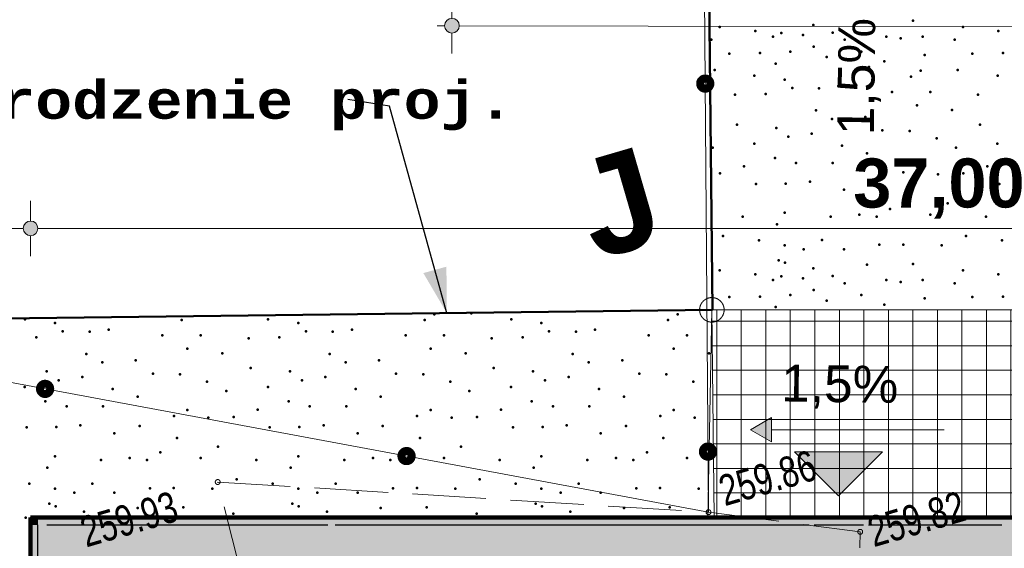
# Model space of a CAD drawing. Header units: millimetres. Extents: x -105537 to 2299296, y -162842 to 175608.
# Tile 15 of 42: x -722 to 19366, y 14373 to 25146. Entities that reach past the tile are written whole.
import ezdxf
from ezdxf.xclip import XClip

# ---------------------------------------------------------------- set-up
doc = ezdxf.new("R2010")
doc.units = ezdxf.units.MM
doc.header["$MEASUREMENT"] = 0
doc.header["$XCLIPFRAME"] = 0
for name, pattern in [('1054', [2000, 1500, -500]), ('Przerywana', [2400, 1200, -1200]), ('Wipeout_Contour', [1000, 0, -1000])]:
    doc.linetypes.add(name, pattern=pattern)
for name, color, linetype in [('01-PZT-WYPEŁNIENIA', 7, 'Continuous'), ('A__!REF_RYSUNKI', 7, 'Continuous'), ('Nowe_01-PZT-WYPEŁNIENIA', 7, 'Continuous'), ('Nowe_02-PZT-OBIEKTY', 7, 'Continuous'), ('Nowe_199-Z Wymiary i opisy', 7, 'Continuous'), ('Nowe_A__SCIANY', 7, 'Continuous'), ('Nowe_A_WYM_SYTUACJA', 7, 'Continuous')]:
    doc.layers.add(name, color=color, linetype=linetype)
for name, color, linetype, lineweight, true_color in [('01-PZT-WYPEŁNIENIA_Nr_pióra__253', 7, 'Continuous', 13, 0xccf4b0), ('01-PZT-WYPEŁNIENIA_Nr_pióra__95', 7, 'Continuous', 50, 0xe1e100), ('Nowe_01-PZT-WYPEŁNIENIA_Nr_pióra__242', 7, 'Continuous', 13, 0xa7a7a7), ('Nowe_01-PZT-WYPEŁNIENIA_Nr_pióra__249', 7, 'Continuous', 13, 0x595959), ('Nowe_01-PZT-WYPEŁNIENIA_Nr_pióra__253', 7, 'Continuous', 13, 0xccf4b0), ('Nowe_01-PZT-WYPEŁNIENIA_Nr_pióra__95', 7, 'Continuous', 50, 0xe1e100), ('Nowe_02-PZT-OBIEKTY_Nr_pióra__55', 7, 'Continuous', 35, 0x0069d2), ('Nowe_03-PZT-LINIE RÓŻNE_Nr_pióra__244', 7, 'Continuous', 13, 0x4e4e4e), ('Nowe_199-Z Wymiary i opisy_Nr_pióra__58', 7, 'Continuous', 20, 0xdf0000), ('Nowe_A__SCIANY_Nr_pióra__174', 7, 'Continuous', 5, 0x6a6a6a), ('Nowe_A_TER_GRANICA_Nr_pióra__221', 7, 'Continuous', 50, 0xbcc01d)]:
    doc.layers.add(name, color=color, linetype=linetype, lineweight=lineweight, true_color=true_color)
for name, color, linetype, lineweight in [('0_Nr_pióra__75', 14, 'Continuous', 35), ('199-Z Wymiary i opisy_Nr_pióra__46', 7, 'Continuous', 15), ('199-Z Wymiary i opisy_Nr_pióra__85', 7, 'Continuous', 13), ('Nowe_01-PZT-WYPEŁNIENIA_Nr_pióra__18', 9, 'Continuous', 13), ('Nowe_01-PZT-WYPEŁNIENIA_Nr_pióra__208', 7, 'Continuous', 100), ('Nowe_02-PZT-OBIEKTY_Nr_pióra__1', 7, 'Continuous', 13), ('Nowe_199-Z Wymiary i opisy_Nr_pióra__1', 7, 'Continuous', 13), ('Nowe_199-Z Wymiary i opisy_Nr_pióra__203', 7, 'Continuous', 50), ('Nowe_A__SCIANY_Nr_pióra__27', 7, 'Continuous', 25), ('Nowe_A_WYM_SYTUACJA_Nr_pióra__1', 7, 'Continuous', 13), ('Nowe_A_WYM_SYTUACJA_Nr_pióra__45', 7, 'Continuous', 15), ('Nowe_A_WYM_SYTUACJA_Nr_pióra__85', 7, 'Continuous', 13), ('Wadowice Wałowa mdcp500_2_EGB_DzialkaEwidencyjna_Nr_pióra__3', 3, 'Continuous', 18), ('Wadowice Wałowa mdcp500_2_EGB_PunktGraniczny_Nr_pióra__3', 3, 'Continuous', 18), ('Wadowice Wałowa mdcp500_2_OT_Komunikacja_Nr_pióra__7', 7, 'Continuous', 18), ('Wadowice Wałowa mdcp500_2_OT_Ogrodzenia_Nr_pióra__7', 7, 'Continuous', 18), ('Wadowice Wałowa mdcp500_2_OT_Rzedna_Nr_pióra__7', 7, 'Continuous', 18), ('Wadowice Wałowa mdcp500_3_0_Nr_pióra__1', 7, 'Continuous', 13)]:
    doc.layers.add(name, color=color, linetype=linetype, lineweight=lineweight)
doc.styles.add('STYL_AUTOMATYCZNY_4', font='arial.ttf')
doc.styles.add('STYL_AUTOMATYCZNY_5', font='arial.ttf')
doc.styles.add('STYL_AUTOMATYCZNY_6', font='txt')
doc.styles.add('STYL_AUTOMATYCZNY_7', font='arial.ttf', dxfattribs={"width": 0.75})
doc.linetypes.add('Ogrodzenie projektowane I WSC', pattern='A,0,[3,PAB.6.2 PROJEKT ZAGOSPODAROWANIA TERENU1.Shx,S=15.873016,R=0,X=0,Y=0],-2000,0', length=2000)
doc.dimstyles.new('STYL_AUTOMATYCZNY__1', dxfattribs={"dimtxt": 1000, "dimasz": 570, "dimexe": 0.18, "dimexo": 0.0625, "dimgap": 0, "dimtad": 1, "dimlfac": 0.001, "dimzin": 0, "dimdsep": 46, "dimtxsty": 'STYL_AUTOMATYCZNY_5', "dimblk": 'ARROWHEAD_11', "dimblk1": 'ARROWHEAD_11', "dimblk2": 'ARROWHEAD_11', "dimcen": 0.09, "dimse1": 1, "dimse2": 1, "dimclrd": 7, "dimclre": 7, "dimclrt": 7, "dimadec": 0, "dimazin": 0, "dimtfac": 1, "dimtdec": 4, "dimtmove": 0, "dimatfit": 3, "dimfxl": 0, "dimtolj": 1, "dimtzin": 0, "dimarcsym": 0})
doc.dimstyles.new('STYL_AUTOMATYCZNY__2', dxfattribs={"dimtxt": 1000, "dimasz": 570, "dimexe": 0.18, "dimexo": 0.0625, "dimgap": 0, "dimtad": 1, "dimtih": 1, "dimtoh": 1, "dimlfac": 0.001, "dimzin": 0, "dimdsep": 46, "dimtxsty": 'STYL_AUTOMATYCZNY_5', "dimblk": 'ARROWHEAD_11', "dimblk1": 'ARROWHEAD_11', "dimblk2": 'ARROWHEAD_11', "dimcen": 0.09, "dimse1": 1, "dimse2": 1, "dimclrd": 7, "dimclre": 7, "dimclrt": 7, "dimadec": 0, "dimazin": 0, "dimtfac": 1, "dimtdec": 4, "dimtmove": 0, "dimatfit": 3, "dimfxl": 0, "dimtolj": 1, "dimtzin": 0, "dimarcsym": 0})
doc.dimstyles.new('STYL_AUTOMATYCZNY__3', dxfattribs={"dimtxt": 1000, "dimasz": 570, "dimexe": 0.18, "dimexo": 0.0625, "dimgap": 0, "dimtad": 1, "dimtih": 1, "dimtoh": 1, "dimlfac": 0.001, "dimzin": 0, "dimdsep": 46, "dimtxsty": 'STYL_AUTOMATYCZNY_5', "dimblk": 'ARROWHEAD_11', "dimblk1": 'ARROWHEAD_11', "dimblk2": 'ARROWHEAD_11', "dimcen": 0.09, "dimse1": 1, "dimse2": 1, "dimclrd": 7, "dimclre": 7, "dimclrt": 7, "dimadec": 0, "dimazin": 0, "dimtfac": 1, "dimtdec": 4, "dimtmove": 2, "dimatfit": 3, "dimfxl": 0, "dimtolj": 1, "dimtzin": 0, "dimarcsym": 0})
doc.dimstyles.new('STYL_AUTOMATYCZNY__5', dxfattribs={"dimtxt": 0.18, "dimasz": 912, "dimexe": 0.18, "dimexo": 0.0625, "dimgap": 0, "dimtad": 0, "dimtih": 1, "dimtoh": 1, "dimdec": 4, "dimzin": 0, "dimdsep": 46, "dimcen": 0.09, "dimadec": 0, "dimazin": 0, "dimtfac": 1, "dimtdec": 4, "dimtmove": 0, "dimatfit": 3, "dimldrblk": 'ARROWHEAD_5', "dimfxl": 0, "dimtolj": 1, "dimtzin": 0, "dimarcsym": 0})
picture_1 = doc.add_image_def('image1.tif', size_in_pixel=(6904, 2168))

# ---------------------------------------------------------------- blocks, each defined once
blk = doc.blocks.new('Rysunek_1_3', base_point=(73226, -6125))
at = {"layer": 'Wadowice Wałowa mdcp500_3_0_Nr_pióra__1', "color": 7, "lineweight": 13}
image = blk.add_image(picture_1, insert=(-79879, -3368), size_in_units=(292228, 91739), rotation=16.24147, dxfattribs=at)
image.set_boundary_path([(-0.5, -0.5), (6903.5, 2167.5)])
blk = doc.blocks.new('*X5')
at = {"layer": 'Nowe_01-PZT-WYPEŁNIENIA_Nr_pióra__95', "color": 52, "linetype": 'Continuous', "lineweight": 50, "true_color": 0xe1e100}
for p in [(7738, 19144), (8494, 19160), (12699, 19144), (-616, 19042), (0, 18964), (2581, 19027), (4345, 19042), (4961, 18964), (7542, 19027), (9306, 19042), (9922, 18964), (12503, 19027), (156, 18792), (704, 18787), (1095, 18831), (2190, 18714), (2972, 18714), (5117, 18792), (5665, 18787), (6056, 18831), (7151, 18714), (7933, 18714), (10079, 18792), (10626, 18787), (11017, 18831), (12112, 18714), (12894, 18714), (-385, 18675), (3949, 18655), (4576, 18675), (8910, 18655), (9537, 18675), (639, 18335), (2699, 18440), (3415, 18348), (5600, 18335), (7660, 18440), (8376, 18348), (10561, 18335), (12621, 18440), (13338, 18348), (966, 18165), (1647, 18202), (5927, 18165), (6609, 18202), (10888, 18165), (11570, 18202), (-170, 17982), (1995, 17932), (2551, 17916), (3989, 18049), (4791, 17982), (6956, 17932), (7512, 17916), (8950, 18049), (9752, 17982), (11917, 17932), (12473, 17916), (75, 17798), (554, 17862), (3100, 17768), (3100, 17768), (5036, 17798), (5515, 17862), (8061, 17768), (8061, 17768), (9998, 17798), (10476, 17862), (13022, 17768), (13022, 17768), (-620, 17658), (1173, 17619), (3494, 17576), (4341, 17658), (6134, 17619), (8455, 17576), (9302, 17658), (11095, 17619), (-196, 17366), (1682, 17462), (4765, 17366), (6643, 17462), (9726, 17366), (11604, 17462), (235, 17267), (978, 17267), (2699, 17189), (4136, 17196), (5196, 17267), (5939, 17267), (7660, 17189), (9097, 17196), (10157, 17267), (10900, 17267), (12621, 17189), (516, 16882), (516, 16882), (2425, 17071), (3129, 17032), (3647, 17051), (5477, 16882), (5477, 16882), (7386, 17071), (8090, 17032), (8608, 17051), (10438, 16882), (10438, 16882), (12347, 17071), (13051, 17032), (-581, 16837), (23, 16842), (1212, 16719), (1723, 16863), (4380, 16837), (4984, 16842), (6173, 16719), (6684, 16863), (9341, 16837), (9945, 16842), (11134, 16719), (11645, 16863), (2485, 16619), (7447, 16619), (12408, 16619), (2151, 16328), (3324, 16446), (7112, 16328), (8285, 16446), (12073, 16328), (13246, 16446), (0, 16250), (939, 16172), (1525, 16211), (1877, 16172), (2972, 16211), (4107, 16172), (4961, 16250), (5900, 16172), (6486, 16211), (6838, 16172), (7933, 16211), (9068, 16172), (9922, 16250), (10861, 16172), (11447, 16211), (11799, 16172), (12894, 16211), (-157, 16017), (4804, 16017), (9765, 16017), (-524, 15689), (761, 15693), (761, 15693), (3704, 15781), (4437, 15689), (5722, 15693), (5722, 15693), (8665, 15781), (9398, 15689), (10683, 15693), (10683, 15693), (0, 15585), (391, 15507), (1212, 15507), (1935, 15598), (2421, 15599), (3207, 15585), (4961, 15585), (5352, 15507), (6173, 15507), (6896, 15598), (7382, 15599), (8168, 15585), (9922, 15585), (10313, 15507), (11134, 15507), (11857, 15598), (12343, 15599), (13129, 15585), (-118, 15283), (4843, 15283), (9804, 15283), (10, 15231), (587, 15116), (1682, 15194), (2616, 15205), (3637, 15077), (4971, 15231), (5548, 15116), (6643, 15194), (7578, 15205), (8598, 15077), (9932, 15231), (10509, 15116), (11604, 15194), (12539, 15205), (-598, 14996)]:
    blk.add_point(p, dxfattribs=at)
blk = doc.blocks.new('Wypełnienie_1_1', base_point=(0, 0))
at = {"color": 254, "linetype": 'Wipeout_Contour', "lineweight": 0, "ltscale": 114170.787608}
blk.add_wipeout([(-6887, -16701), (56, -16785), (-9, 0), (-500, 0), (-510, 15000), (13319, 15000), (13400, 19233), (-7211, 18978)], dxfattribs=at).dxf.layer = 'Nowe_01-PZT-WYPEŁNIENIA'
at = {"layer": 'Nowe_01-PZT-WYPEŁNIENIA_Nr_pióra__253', "color": 254, "linetype": 'Continuous', "lineweight": 13, "true_color": 0xccf4b0, "flags": 128}
blk.add_lwpolyline([(-6887, -16701), (56, -16785), (-9, 0), (-500, 0), (-510, 15000), (13319, 15000), (13400, 19233), (-7211, 18978)], close=True, dxfattribs=at)
at = {"layer": 'Nowe_01-PZT-WYPEŁNIENIA_Nr_pióra__95', "color": 52, "linetype": 'Continuous', "lineweight": 50, "true_color": 0xe1e100}
blk.add_blockref('*X5', (0, 0), dxfattribs=at)
blk = doc.blocks.new('*X9')
at = {"layer": '01-PZT-WYPEŁNIENIA_Nr_pióra__95', "color": 52, "linetype": 'Continuous', "lineweight": 50, "true_color": 0xe1e100}
for p in [(16565, 25115), (17500, 25125), (13559, 24997), (14286, 24916), (15470, 25036), (18520, 24997), (19247, 24916), (13390, 24736), (14647, 24802), (14818, 24877), (15260, 24837), (15861, 24880), (16111, 24736), (16956, 24802), (17251, 24763), (17699, 24802), (18351, 24736), (15474, 24596), (13755, 24457), (14380, 24464), (15000, 24496), (15744, 24383), (16448, 24496), (17738, 24426), (18716, 24457), (19341, 24464), (13455, 24121), (14700, 24252), (16604, 24183), (16917, 24300), (18416, 24121), (14267, 24003), (14883, 23924), (17464, 23987), (17660, 24105), (19229, 24003), (15040, 23753), (15588, 23747), (15978, 23792), (13871, 23615), (14498, 23635), (17073, 23674), (17855, 23674), (18832, 23615), (17582, 23401), (18299, 23309), (15522, 23296), (15849, 23125), (16531, 23162), (13911, 23009), (14713, 22942), (18872, 23009), (14959, 22759), (15437, 22823), (16878, 22892), (17434, 22876), (17983, 22728), (17983, 22728), (13416, 22536), (14263, 22618), (16056, 22579), (18377, 22536), (19224, 22618), (14687, 22326), (16565, 22423), (14058, 22156), (15118, 22227), (15861, 22227), (17582, 22149), (19019, 22156), (13569, 22012), (17308, 22032), (18012, 21993), (18530, 22012), (14302, 21797), (14906, 21802), (15399, 21842), (15399, 21842), (16606, 21823), (19263, 21797), (16096, 21680), (17369, 21580), (18207, 21406), (14029, 21132), (14883, 21210), (15822, 21132), (16408, 21171), (16760, 21132), (17034, 21289), (17855, 21171), (18990, 21132), (14726, 20977), (13626, 20741), (18587, 20741), (14359, 20650), (14883, 20545), (15644, 20654), (15644, 20654), (16818, 20558), (17304, 20559), (18090, 20545), (19320, 20650), (15274, 20467), (16096, 20467), (14765, 20244), (14893, 20191), (16565, 20154), (17500, 20165), (13559, 20037), (14286, 19956), (14818, 19916), (15470, 20076), (15861, 19920), (18520, 20037), (19247, 19956), (14647, 19841), (15260, 19877), (16111, 19776), (16956, 19841), (17251, 19802), (17699, 19841), (18351, 19776), (13755, 19496), (14380, 19503), (15000, 19535), (15474, 19635), (16448, 19535), (18716, 19496), (19341, 19503), (14700, 19291), (15744, 19422), (16917, 19340), (17738, 19466)]:
    blk.add_point(p, dxfattribs=at)
blk = doc.blocks.new('Wypełnienie_3_1', base_point=(0, 0))
at = {"color": 254, "linetype": 'Wipeout_Contour', "lineweight": 0, "ltscale": 157995.48083}
blk.add_wipeout([(13410, 19236), (43917, 19233), (43847, 30884), (13284, 30177)], dxfattribs=at).dxf.layer = '01-PZT-WYPEŁNIENIA'
at = {"layer": '01-PZT-WYPEŁNIENIA_Nr_pióra__253', "color": 254, "linetype": 'Continuous', "lineweight": 13, "true_color": 0xccf4b0, "flags": 128}
blk.add_lwpolyline([(13410, 19236), (43917, 19233), (43847, 30884), (13284, 30177)], close=True, dxfattribs=at)
at = {"layer": '01-PZT-WYPEŁNIENIA_Nr_pióra__95', "color": 52, "linetype": 'Continuous', "lineweight": 50, "true_color": 0xe1e100}
blk.add_blockref('*X9', (0, 0), dxfattribs=at)
blk = doc.blocks.new('Ściana_3_1', base_point=(36350, 14850))
at = {"layer": 'Nowe_A__SCIANY_Nr_pióra__174', "linetype": 'Continuous', "lineweight": 5, "true_color": 0x6a6a6a}
for points in [[(-350, 14850), (-500, 15000), (-500, 14850)], [(-350, 15000), (-500, 15000), (-350, 14850)], [(-350, 14850), (36350, 14850), (36350, 15000), (-350, 15000)]]:
    blk.add_hatch(color=251, dxfattribs=at).paths.add_polyline_path(points)
at = {"layer": 'Nowe_A__SCIANY_Nr_pióra__27', "color": 7, "linetype": 'Continuous', "lineweight": 25, "flags": 128}
for points in [[(-500, 15000), (-500, 14850)], [(36350, 15000), (-500, 15000)], [(-170, 14850), (5566, 14850)], [(5716, 14850), (15386, 14850)], [(15486, 14850), (16496, 14850)], [(16596, 14850), (19316, 14850)]]:
    blk.add_lwpolyline(points, dxfattribs=at)
blk = doc.blocks.new('Ściana_4_1', base_point=(-350, 14850))
at = {"layer": 'Nowe_A__SCIANY_Nr_pióra__174', "linetype": 'Continuous', "lineweight": 5, "true_color": 0x6a6a6a}
blk.add_hatch(color=251, dxfattribs=at).paths.add_polyline_path([(-350, 150), (-350, 14850), (-500, 14850), (-500, 150)])
at = {"layer": 'Nowe_A__SCIANY_Nr_pióra__27', "color": 7, "linetype": 'Continuous', "lineweight": 25, "flags": 128}
for points in [[(-500, 14850), (-500, 150)], [(-350, 7000), (-350, 14850)], [(-350, 3300), (-350, 6850)], [(-350, 150), (-350, 3150)]]:
    blk.add_lwpolyline(points, dxfattribs=at)
blk = doc.blocks.new('Symbol wejścia 27[16]_1', base_point=(15082, 16340))
at = {"layer": 'Nowe_02-PZT-OBIEKTY_Nr_pióra__55', "linetype": 'Continuous', "lineweight": 35, "true_color": 0x0069d2}
blk.add_hatch(color=152, dxfattribs=at).paths.add_polyline_path([(15082, 16340), (15982, 15440), (16882, 16340)])
at = {"layer": 'Nowe_02-PZT-OBIEKTY_Nr_pióra__1', "color": 7, "linetype": 'Continuous', "lineweight": 13}
for p, q in [((15082, 16340), (16882, 16340)), ((15082, 16340), (15982, 15440)), ((16882, 16340), (15982, 15440))]:
    blk.add_line(p, q, dxfattribs=at)
blk = doc.blocks.new('Linia_4_1', base_point=(14186, 16790))
at = {"layer": 'Nowe_199-Z Wymiary i opisy', "linetype": 'Continuous', "lineweight": 0, "true_color": 0x000000}
blk.add_hatch(color=18, dxfattribs=at).paths.add_polyline_path([(14186, 16790), (14619, 16540), (14619, 17040)])
at = {"layer": 'Nowe_199-Z Wymiary i opisy_Nr_pióra__1', "color": 7, "linetype": 'Continuous', "lineweight": 13}
for p, q in [((14186, 16790), (14619, 17040)), ((14619, 17040), (14619, 16540)), ((14186, 16790), (14619, 16540)), ((14619, 16790), (18141, 16790))]:
    blk.add_line(p, q, dxfattribs=at)
blk = doc.blocks.new('*D56')
at = {"layer": 'Nowe_A_WYM_SYTUACJA_Nr_pióra__45', "linetype": 'Continuous', "lineweight": 15}
for points in [[(-9897, 19024), (-9886, 18967), (-9853, 18918), (-9805, 18885), (-9747, 18874), (-9690, 18885), (-9641, 18918), (-9609, 18967), (-9597, 19024), (-9609, 19081), (-9641, 19130), (-9690, 19163), (-9747, 19174), (-9805, 19163), (-9853, 19130), (-9886, 19081)], [(-9881, 14964), (-9870, 14906), (-9837, 14858), (-9789, 14825), (-9731, 14814), (-9674, 14825), (-9625, 14858), (-9593, 14906), (-9581, 14964), (-9593, 15021), (-9625, 15070), (-9674, 15102), (-9731, 15114), (-9789, 15102), (-9837, 15070), (-9870, 15021)]]:
    blk.add_hatch(color=7, dxfattribs=at).paths.add_polyline_path(points)
at = {"layer": 'Nowe_A_WYM_SYTUACJA_Nr_pióra__45', "color": 7, "linetype": 'Continuous', "lineweight": 15}
blk.add_circle((-9747, 19024), 150, dxfattribs=at)
at = {"layer": 'Nowe_A_WYM_SYTUACJA_Nr_pióra__85', "color": 7, "linetype": 'Continuous', "lineweight": 13}
for p, q in [((-9748, 19324), (-9748, 19174)), ((-10310, 19022), (-9897, 19023)), ((-9597, 19025), (-9185, 19026)), ((-9747, 18874), (-9732, 15114))]:
    blk.add_line(p, q, dxfattribs=at)
at = {"layer": 'Nowe_A_WYM_SYTUACJA_Nr_pióra__1', "color": 7, "lineweight": 13, "insert": (-9934, 15658), "char_height": 1000, "attachment_point": 7, "rotation": 90.2258, "style": 'STYL_AUTOMATYCZNY_5'}
blk.add_mtext('\\A1;{\\pql;\\fArial|b1|i0|c238|p0;\\W1.000000;4,06}', dxfattribs=at)
blk = doc.blocks.new('ARROWHEAD_11')
at = {"color": 0, "linetype": 'Continuous', "lineweight": 0}
blk.add_line((0, 0), (-1, 0), dxfattribs=at)
at = {"color": 0, "linetype": 'Continuous', "lineweight": 0, "const_width": 0.25, "flags": 128}
blk.add_lwpolyline([(-0.125, 0, 1), (0.125, 0, 1)], format="xyb", close=True, dxfattribs=at)
blk = doc.blocks.new('*D58')
at = {"layer": 'Nowe_A_WYM_SYTUACJA_Nr_pióra__45', "linetype": 'Continuous', "lineweight": 15}
for points in [[(-9881, 14964), (-9870, 14906), (-9837, 14858), (-9789, 14825), (-9731, 14814), (-9674, 14825), (-9625, 14858), (-9593, 14906), (-9581, 14964), (-9593, 15021), (-9625, 15070), (-9674, 15102), (-9731, 15114), (-9789, 15102), (-9837, 15070), (-9870, 15021)], [(-9822, -36), (-9811, -94), (-9778, -142), (-9730, -175), (-9672, -186), (-9615, -175), (-9566, -142), (-9534, -94), (-9522, -36), (-9534, 21), (-9566, 70), (-9615, 102), (-9672, 114), (-9730, 102), (-9778, 70), (-9811, 21)]]:
    blk.add_hatch(color=7, dxfattribs=at).paths.add_polyline_path(points)
at = {"layer": 'Nowe_A_WYM_SYTUACJA_Nr_pióra__45', "color": 7, "linetype": 'Continuous', "lineweight": 15}
for centre in [(-9731, 14964), (-9672, -36)]:
    blk.add_circle(centre, 150, dxfattribs=at)
at = {"layer": 'Nowe_A_WYM_SYTUACJA_Nr_pióra__85', "color": 7, "linetype": 'Continuous', "lineweight": 13}
for p, q in [((-10294, 14961), (-9881, 14963)), ((-9581, 14964), (-9169, 14966)), ((-9731, 14814), (-9673, 114)), ((-10235, -38), (-9822, -37)), ((-9522, -36), (-9110, -34))]:
    blk.add_line(p, q, dxfattribs=at)
at = {"layer": 'Nowe_A_WYM_SYTUACJA_Nr_pióra__1', "color": 7, "lineweight": 13, "insert": (-9895, 5747), "char_height": 1000, "attachment_point": 7, "rotation": 90.2258, "style": 'STYL_AUTOMATYCZNY_5'}
blk.add_mtext('\\A1;{\\pql;\\fArial|b1|i0|c238|p0;\\W1.000000;15,00}', dxfattribs=at)
blk = doc.blocks.new('*D63')
at = {"layer": 'Nowe_A_WYM_SYTUACJA_Nr_pióra__45', "linetype": 'Continuous', "lineweight": 15}
for points in [[(-7277, 20893), (-7265, 20836), (-7233, 20787), (-7184, 20754), (-7127, 20743), (-7069, 20754), (-7021, 20787), (-6988, 20836), (-6977, 20893), (-6988, 20950), (-7021, 20999), (-7069, 21031), (-7127, 21043), (-7184, 21031), (-7233, 20999), (-7265, 20950)], [(-650, 20893), (-639, 20836), (-606, 20787), (-557, 20754), (-500, 20743), (-443, 20754), (-394, 20787), (-361, 20836), (-350, 20893), (-361, 20950), (-394, 20999), (-443, 21031), (-500, 21043), (-557, 21031), (-606, 20999), (-639, 20950)]]:
    blk.add_hatch(color=7, dxfattribs=at).paths.add_polyline_path(points)
at = {"layer": 'Nowe_A_WYM_SYTUACJA_Nr_pióra__45', "color": 7, "linetype": 'Continuous', "lineweight": 15}
for centre in [(-7127, 20893), (-500, 20893)]:
    blk.add_circle(centre, 150, dxfattribs=at)
at = {"layer": 'Nowe_A_WYM_SYTUACJA_Nr_pióra__85', "color": 7, "linetype": 'Continuous', "lineweight": 13}
for p, q in [((-7127, 21043), (-7127, 21455)), ((-500, 21043), (-500, 21455)), ((-7427, 20893), (-7277, 20893)), ((-6977, 20893), (-650, 20893)), ((-7127, 20330), (-7127, 20743)), ((-500, 20330), (-500, 20743))]:
    blk.add_line(p, q, dxfattribs=at)
at = {"layer": 'Nowe_A_WYM_SYTUACJA_Nr_pióra__1', "color": 7, "lineweight": 13, "insert": (-5065, 22348), "char_height": 1000, "attachment_point": 7, "style": 'STYL_AUTOMATYCZNY_5'}
blk.add_mtext('\\A1;{\\pql;\\fArial|b1|i0|c238|p0;\\W1.000000;6,63}', dxfattribs=at)
blk = doc.blocks.new('*D64')
at = {"layer": 'Nowe_A_WYM_SYTUACJA_Nr_pióra__45', "linetype": 'Continuous', "lineweight": 15}
for points in [[(-650, 20893), (-639, 20836), (-606, 20787), (-557, 20754), (-500, 20743), (-443, 20754), (-394, 20787), (-361, 20836), (-350, 20893), (-361, 20950), (-394, 20999), (-443, 21031), (-500, 21043), (-557, 21031), (-606, 20999), (-639, 20950)], [(36350, 20893), (36361, 20836), (36394, 20787), (36443, 20754), (36500, 20743), (36557, 20754), (36606, 20787), (36639, 20836), (36650, 20893), (36639, 20950), (36606, 20999), (36557, 21031), (36500, 21043), (36443, 21031), (36394, 20999), (36361, 20950)]]:
    blk.add_hatch(color=7, dxfattribs=at).paths.add_polyline_path(points)
at = {"layer": 'Nowe_A_WYM_SYTUACJA_Nr_pióra__45', "color": 7, "linetype": 'Continuous', "lineweight": 15}
blk.add_circle((36500, 20893), 150, dxfattribs=at)
at = {"layer": 'Nowe_A_WYM_SYTUACJA_Nr_pióra__85', "color": 7, "linetype": 'Continuous', "lineweight": 13}
for p, q in [((36500, 21043), (36500, 21455)), ((-350, 20893), (36350, 20893)), ((36500, 20330), (36500, 20743))]:
    blk.add_line(p, q, dxfattribs=at)
at = {"layer": 'Nowe_A_WYM_SYTUACJA_Nr_pióra__1', "color": 7, "lineweight": 13, "insert": (16284, 21093), "char_height": 1000, "attachment_point": 7, "style": 'STYL_AUTOMATYCZNY_5'}
blk.add_mtext('\\A1;{\\pql;\\fArial|b1|i0|c238|p0;\\W1.000000;37,00}', dxfattribs=at)
blk = doc.blocks.new('*D68')
at = {"layer": 'Nowe_A_WYM_SYTUACJA_Nr_pióra__45', "linetype": 'Continuous', "lineweight": 15}
for points in [[(7947, 25023), (7958, 24965), (7991, 24917), (8040, 24884), (8097, 24873), (8154, 24884), (8203, 24917), (8236, 24965), (8247, 25023), (8236, 25080), (8203, 25129), (8154, 25161), (8097, 25173), (8040, 25161), (7991, 25129), (7958, 25080)], [(58112, 24937), (58124, 24879), (58156, 24831), (58205, 24798), (58262, 24787), (58319, 24798), (58368, 24831), (58401, 24879), (58412, 24937), (58401, 24994), (58368, 25043), (58319, 25075), (58262, 25087), (58205, 25075), (58156, 25043), (58124, 24994)]]:
    blk.add_hatch(color=7, dxfattribs=at).paths.add_polyline_path(points)
at = {"layer": 'Nowe_A_WYM_SYTUACJA_Nr_pióra__45', "color": 7, "linetype": 'Continuous', "lineweight": 15}
for centre in [(8097, 25023), (58262, 24937)]:
    blk.add_circle(centre, 150, dxfattribs=at)
at = {"layer": 'Nowe_A_WYM_SYTUACJA_Nr_pióra__85', "color": 7, "linetype": 'Continuous', "lineweight": 13}
for p, q in [((8097, 25173), (8098, 25585)), ((58262, 25087), (58263, 25499)), ((7797, 25023), (7947, 25023)), ((8247, 25023), (58112, 24937)), ((58412, 24936), (58562, 24936)), ((8096, 24460), (8097, 24873)), ((58261, 24374), (58262, 24787))]:
    blk.add_line(p, q, dxfattribs=at)
at = {"layer": 'Nowe_A_WYM_SYTUACJA_Nr_pióra__1', "color": 7, "lineweight": 13, "insert": (31464, 25183), "char_height": 1000, "attachment_point": 7, "rotation": 359.9015, "style": 'STYL_AUTOMATYCZNY_5'}
blk.add_mtext('\\A1;{\\pql;\\fArial|b1|i0|c238|p0;\\W1.000000;50,17}', dxfattribs=at)
blk = doc.blocks.new('ARROWHEAD_5')
at = {"linetype": 'Continuous', "lineweight": 0}
blk.add_hatch(color=0, dxfattribs=at).paths.add_polyline_path([(-1, 0.2679), (0, 0), (-1, -0.2679)])
at = {"color": 0, "linetype": 'Continuous', "lineweight": 0}
blk.add_line((0, 0), (-1, 0), dxfattribs=at)
blk = doc.blocks.new('Rysunek_4_2', base_point=(-5551989123, -7375062639))
at = {"layer": 'Wadowice Wałowa mdcp500_2_EGB_DzialkaEwidencyjna_Nr_pióra__3', "color": 3, "linetype": 'Continuous', "lineweight": 18, "flags": 128}
blk.add_lwpolyline([(-7211, 18978), (-6905, -14680), (26261, -15975), (72069, -13723), (72003, -7275), (58811, -7722), (58549, 8659), (51814, 10790), (44561, 15989), (43932, 16826), (43847, 30884), (13284, 30177), (13400, 19233)], close=True, dxfattribs=at)
blk.add_lwpolyline([(-49613, -17103), (-45068, -17183), (-6866, -18678), (-6905, -14680), (-7211, 18978), (13400, 19233), (13284, 30177)], dxfattribs=at)
at = {"layer": 'Wadowice Wałowa mdcp500_2_EGB_PunktGraniczny_Nr_pióra__3', "color": 3, "linetype": 'Continuous', "lineweight": 18}
blk.add_circle((13400, 19233), 250, dxfattribs=at)
at = {"layer": 'Wadowice Wałowa mdcp500_2_OT_Komunikacja_Nr_pióra__7', "color": 7, "linetype": '1054', "lineweight": 18, "flags": 128}
blk.add_lwpolyline([(14097, 2469), (5766, 2354), (5830, 5925), (3319, 15724), (13331, 15109), (16426, 14709), (16337, 8506)], close=True, dxfattribs=at)
at = {"layer": 'Wadowice Wałowa mdcp500_2_OT_Ogrodzenia_Nr_pióra__7', "color": 7, "linetype": 'Continuous', "lineweight": 18, "flags": 128}
blk.add_lwpolyline([(-37371, 22504), (-7260, 18933), (13331, 15109), (13218, 30012), (43493, 30812)], dxfattribs=at)
at = {"layer": 'Wadowice Wałowa mdcp500_2_OT_Ogrodzenia_Nr_pióra__7', "color": 7, "linetype": 'Continuous', "lineweight": 18}
for centre, radius in [((13265, 23844), 175), ((13265, 23844), 158), ((13265, 23844), 140), ((13265, 23844), 122), ((13265, 23844), 105), ((13265, 23844), 87.5), ((13265, 23844), 70), ((13265, 23844), 52.5), ((13265, 23844), 35), ((-203, 17622), 175), ((-203, 17622), 158), ((-203, 17622), 140), ((-203, 17622), 122), ((-203, 17622), 105), ((-203, 17622), 87.5), ((-203, 17622), 70), ((-203, 17622), 52.5), ((-203, 17622), 35), ((13321, 16344), 175), ((13321, 16344), 158), ((13321, 16344), 140), ((7171, 16253), 175), ((7171, 16253), 158), ((7171, 16253), 140), ((7171, 16253), 122), ((7171, 16253), 105), ((7171, 16253), 87.5), ((7171, 16253), 70), ((7171, 16253), 52.5), ((7171, 16253), 35), ((13321, 16344), 122), ((13321, 16344), 105), ((13321, 16344), 87.5), ((13321, 16344), 70), ((13321, 16344), 52.5), ((13321, 16344), 35)]:
    blk.add_circle(centre, radius, dxfattribs=at)
at = {"layer": 'Wadowice Wałowa mdcp500_2_OT_Rzedna_Nr_pióra__7', "color": 7, "linetype": 'Continuous', "lineweight": 18}
for centre in [(3319, 15724), (13331, 15109), (16426, 14709)]:
    blk.add_circle(centre, 50, dxfattribs=at)
at = {"layer": 'Wadowice Wałowa mdcp500_2_OT_Rzedna_Nr_pióra__7', "color": 7, "linetype": 'Continuous', "lineweight": 18, "char_height": 625, "attachment_point": 7, "rotation": 16.2415, "style": 'STYL_AUTOMATYCZNY_7'}
for s, insert in [('\\A1;{\\pql;\\fArial|b0|i0|c238|p0;\\W0.750000;259.86}', (13665, 15220)), ('\\A1;{\\pql;\\fArial|b0|i0|c238|p0;\\W0.750000;259.93}', (638, 14380)), ('\\A1;{\\pql;\\fArial|b0|i0|c238|p0;\\W0.750000;259.82}', (16705, 14385))]:
    blk.add_mtext(s, dxfattribs=dict(at, insert=insert))
blk = doc.blocks.new('*D93')
at = {"layer": 'Nowe_A_WYM_SYTUACJA_Nr_pióra__45', "linetype": 'Continuous', "lineweight": 15}
for points in [[(7872, 28294), (7883, 28237), (7916, 28188), (7964, 28156), (8022, 28144), (8079, 28156), (8128, 28188), (8160, 28237), (8172, 28294), (8160, 28352), (8128, 28400), (8079, 28433), (8022, 28444), (7964, 28433), (7916, 28400), (7883, 28352)], [(43715, 28294), (43727, 28237), (43759, 28188), (43808, 28156), (43865, 28144), (43923, 28156), (43971, 28188), (44004, 28237), (44015, 28294), (44004, 28352), (43971, 28400), (43923, 28433), (43865, 28444), (43808, 28433), (43759, 28400), (43727, 28352)]]:
    blk.add_hatch(color=7, dxfattribs=at).paths.add_polyline_path(points)
at = {"layer": 'Nowe_A_WYM_SYTUACJA_Nr_pióra__45', "color": 7, "linetype": 'Continuous', "lineweight": 15}
for centre in [(8022, 28294), (43865, 28294)]:
    blk.add_circle(centre, 150, dxfattribs=at)
at = {"layer": 'Nowe_A_WYM_SYTUACJA_Nr_pióra__85', "color": 7, "linetype": 'Continuous', "lineweight": 13}
for p, q in [((8022, 28444), (8022, 28857)), ((43865, 28444), (43865, 28857)), ((7722, 28294), (7872, 28294)), ((8022, 27732), (8022, 28144)), ((8172, 28294), (43715, 28294)), ((43865, 27732), (43865, 28144)), ((44015, 28294), (44165, 28294))]:
    blk.add_line(p, q, dxfattribs=at)
at = {"layer": 'Nowe_A_WYM_SYTUACJA_Nr_pióra__1', "color": 7, "lineweight": 13, "insert": (24227, 28494), "char_height": 1000, "attachment_point": 7, "style": 'STYL_AUTOMATYCZNY_5'}
blk.add_mtext('\\A1;{\\pql;\\fArial|b1|i0|c238|p0;\\W1.000000;35,84}', dxfattribs=at)
blk = doc.blocks.new('*D94')
at = {"layer": 'Nowe_A_WYM_SYTUACJA_Nr_pióra__45', "linetype": 'Continuous', "lineweight": 15}
for points in [[(37752, 30769), (37763, 30711), (37796, 30663), (37845, 30630), (37902, 30619), (37959, 30630), (38008, 30663), (38041, 30711), (38052, 30769), (38041, 30826), (38008, 30875), (37959, 30907), (37902, 30919), (37845, 30907), (37796, 30875), (37763, 30826)], [(37752, -13433), (37763, -13491), (37796, -13539), (37845, -13572), (37902, -13583), (37959, -13572), (38008, -13539), (38041, -13491), (38052, -13433), (38041, -13376), (38008, -13327), (37959, -13295), (37902, -13283), (37845, -13295), (37796, -13327), (37763, -13376)]]:
    blk.add_hatch(color=7, dxfattribs=at).paths.add_polyline_path(points)
at = {"layer": 'Nowe_A_WYM_SYTUACJA_Nr_pióra__45', "color": 7, "linetype": 'Continuous', "lineweight": 15}
for centre in [(37902, 30769), (37902, -13433)]:
    blk.add_circle(centre, 150, dxfattribs=at)
at = {"layer": 'Nowe_A_WYM_SYTUACJA_Nr_pióra__85', "color": 7, "linetype": 'Continuous', "lineweight": 13}
for p, q in [((37902, 30919), (37902, 31069)), ((37752, 30769), (37339, 30769)), ((38464, 30769), (38052, 30769)), ((37902, -13283), (37902, 30619)), ((37752, -13433), (37339, -13433)), ((38464, -13433), (38052, -13433)), ((37902, -13733), (37902, -13583))]:
    blk.add_line(p, q, dxfattribs=at)
at = {"layer": 'Nowe_A_WYM_SYTUACJA_Nr_pióra__1', "color": 7, "lineweight": 13, "insert": (37702, 7333), "char_height": 1000, "attachment_point": 7, "rotation": 90, "style": 'STYL_AUTOMATYCZNY_5'}
blk.add_mtext('\\A1;{\\pql;\\fArial|b1|i0|c238|p0;\\W1.000000;3,00}', dxfattribs=at)

msp = doc.modelspace()

# ---------------------------------------------------------------- hatches: boundary and pattern name
at = {"layer": 'Nowe_01-PZT-WYPEŁNIENIA_Nr_pióra__18', "linetype": 'Continuous', "lineweight": 13}
h = msp.add_hatch(dxfattribs=at)
h.set_pattern_fill('Siatka_50x50_0001', color=9, style=0, pattern_type=2)
h.set_pattern_definition([(0, (0, 0), (0, 500), []), (90, (0, 0), (-500, 0), [])])
h.paths.add_polyline_path([(0, 0), (60.278, -18023.128), (10582.083, -18248.432), (10674.557, -18162.087), (19126.1, -18302.871), (38141.245, -18730.235), (44270.379, -18421.975), (44272.183, -15089.744), (72068.868, -13723.331), (57320.046, -8895.707), (57149.339, 6063.549), (56159.937, 6671.073), (56124.967, 9428.206), (51798.798, 10801.337), (48345.188, 13276.629), (44300.68, 15058.952), (44218.786, 15382.962), (44250.893, 16401.486), (43931.658, 16826.273), (43917.104, 19233.058), (13400.043, 19233.058), (13444.763, 15000), (36500, 15000), (36500, 0)])
h.paths.add_polyline_path([(43736.422, -3838.389), (43704.623, -2238.054), (43714.982, -821.629), (43815.663, -8840.491), (43873.089, -13042.11)], flags=0)

# ---------------------------------------------------------------- linework, layer by layer
at = {"layer": 'Nowe_01-PZT-WYPEŁNIENIA_Nr_pióra__249', "color": 251, "linetype": 'Continuous', "lineweight": 13, "true_color": 0x595959, "flags": 128}
msp.add_lwpolyline([(0, 0), (60.278, -18023.128), (10582.083, -18248.432), (10674.557, -18162.087), (19126.1, -18302.871), (38141.245, -18730.235), (44270.379, -18421.975), (44272.183, -15089.744), (72068.868, -13723.331), (57320.046, -8895.707), (57149.339, 6063.549), (56159.937, 6671.073), (56124.967, 9428.206), (51798.798, 10801.337), (48345.188, 13276.629), (44300.68, 15058.952), (44218.786, 15382.962), (44250.893, 16401.486), (43931.658, 16826.273), (43917.104, 19233.058), (13400.043, 19233.058), (13444.763, 15000), (36500, 15000), (36500, 0)], close=True, dxfattribs=at)

# ---------------------------------------------------------------- block references
at = {"layer": 'A__!REF_RYSUNKI', "color": 7, "linetype": 'Continuous', "lineweight": 13}
ref = msp.add_blockref('Rysunek_1_3', (73225.66, -6125.131), dxfattribs=at)
XClip(ref).set_block_clipping_path([(-93517.5507872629, 43450.1606019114), (110816.6640264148, 102975.132325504), (124455.4531805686, 56156.6090716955), (200686.4574784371, 78363.6015689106), (175028.2618212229, 166441.7158685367), (-105536.9572903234, 84709.7516477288)])
at = {"layer": 'Nowe_02-PZT-OBIEKTY', "color": 7, "linetype": 'Continuous', "lineweight": 13}
msp.add_blockref('Symbol wejścia 27[16]_1', (15082.265, 16339.822), dxfattribs=at)
at = {"layer": 'Nowe_199-Z Wymiary i opisy', "color": 7, "linetype": 'Continuous', "lineweight": 13}
msp.add_blockref('Linia_4_1', (14186.201, 16790.452), dxfattribs=at)

# ---------------------------------------------------------------- texts
at = {"layer": '199-Z Wymiary i opisy_Nr_pióra__46', "color": 7, "linetype": 'Continuous', "lineweight": 15, "insert": (-2658.545, 23381.096), "char_height": 750, "attachment_point": 4, "style": 'STYL_AUTOMATYCZNY_6'}
msp.add_mtext('\\A1;{\\pql;\\fCourier CE|b1|i0|c0|p0;\\W1.000000;ogrodzenie \\fCourier CE|b1|i0|c0|p0;\\W1.000000;proj.}', dxfattribs=at)
at = {"layer": 'Nowe_199-Z Wymiary i opisy_Nr_pióra__203', "color": 7, "linetype": 'Continuous', "lineweight": 50, "insert": (11209.593, 22376.58), "char_height": 2000, "attachment_point": 2, "rotation": 16.2414656, "style": 'STYL_AUTOMATYCZNY_5'}
msp.add_mtext('\\A1;{\\pqc;\\fArial|b1|i0|c238|p0;\\W1.000000;J}', dxfattribs=at)
at = {"layer": 'Nowe_199-Z Wymiary i opisy_Nr_pióra__58', "color": 12, "linetype": 'Continuous', "lineweight": 20, "true_color": 0xdf0000, "insert": (16015, 18100.66), "char_height": 750, "attachment_point": 2, "rotation": 359.2303005, "style": 'STYL_AUTOMATYCZNY_4'}
msp.add_mtext('\\A1;{\\pqc;\\fArial|b0|i0|c238|p0;\\W1.000000;1,5\\fArial|b0|i0|c238|p0;\\W1.000000;%}', dxfattribs=at)

# ---------------------------------------------------------------- next in the draw order: block references
at = {"layer": 'Nowe_01-PZT-WYPEŁNIENIA_Nr_pióra__95', "color": 52, "linetype": 'Continuous', "lineweight": 50, "true_color": 0xe1e100}
msp.add_blockref('Wypełnienie_1_1', (0, 0), dxfattribs=at)

# ---------------------------------------------------------------- next in the draw order: hatches: boundary and pattern name
at = {"layer": 'Nowe_01-PZT-WYPEŁNIENIA_Nr_pióra__242', "linetype": 'Continuous', "lineweight": 0, "true_color": 0x535353}
msp.add_hatch(color=251, dxfattribs=at).paths.add_polyline_path([(-500, 15000), (36500, 15000), (36500, 0), (-500, 0)])

# ---------------------------------------------------------------- next in the draw order: linework, layer by layer
at = {"layer": 'Nowe_01-PZT-WYPEŁNIENIA_Nr_pióra__208', "color": 7, "linetype": 'Continuous', "lineweight": 100, "flags": 128}
msp.add_lwpolyline([(-500, 15000), (36500, 15000), (36500, 0), (-500, 0)], close=True, dxfattribs=at)
at = {"layer": 'Nowe_03-PZT-LINIE RÓŻNE_Nr_pióra__244', "color": 251, "linetype": 'Przerywana', "lineweight": 13, "true_color": 0x4e4e4e}
msp.add_lwpolyline([(-500, 15000), (-500, 0), (36500, 0), (36500, 15000)], close=True, dxfattribs=at)

# ---------------------------------------------------------------- next in the draw order: block references
at = {"layer": '01-PZT-WYPEŁNIENIA_Nr_pióra__95', "color": 52, "linetype": 'Continuous', "lineweight": 50, "true_color": 0xe1e100}
msp.add_blockref('Wypełnienie_3_1', (0, 0), dxfattribs=at)
at = {"layer": 'Nowe_A__SCIANY', "color": 7, "lineweight": 25}
for name, p in [('Ściana_3_1', (36350, 14850)), ('Ściana_4_1', (-350, 14850))]:
    msp.add_blockref(name, p, dxfattribs=at)

# ---------------------------------------------------------------- next in the draw order: dimensions: what is measured, and where the dimension line sits
at = {"layer": 'Nowe_A_WYM_SYTUACJA', "color": 7, "linetype": 'Continuous', "lineweight": 13}
dim = msp.add_linear_dim(base=(-500, 20892.917), p1=(-7126.698, 3898.223), p2=(-500, 15000), angle=0, dimstyle='STYL_AUTOMATYCZNY__3', dxfattribs=at)
dim.commit()
dim.dimension.update_dxf_attribs({"geometry": '*D63', "text_midpoint": (-3770.245, 22847.85), "dimtype": 160})
for base, p1, p2, picture, middle in [((-9731.307, 14963.618), (-596.495, 19059.991), (-500, 15000), '*D56', (-10439.145, 16950.993)), ((-9672.19, -36.149), (-500, 15000), (-500, 0), '*D58', (-10401.582, 7420.111))]:
    dim = msp.add_linear_dim(base=base, p1=p1, p2=p2, angle=270.2258122, dimstyle='STYL_AUTOMATYCZNY__1', dxfattribs=at)
    dim.commit()
    dim.dimension.update_dxf_attribs({"geometry": picture, "text_midpoint": middle, "dimtype": 160, "text_rotation": 90.2258122})

# ---------------------------------------------------------------- next in the draw order: leaders
at = {"layer": '199-Z Wymiary i opisy_Nr_pióra__85', "color": 7, "linetype": 'Continuous', "lineweight": 13, "annotation_type": 0, "has_hookline": 1, "hookline_direction": 1, "text_width": 9071.429}
msp.add_leader([(7992.245, 19168.075), (6825.598, 23381.096), (5972.68, 23522.063)], dimstyle='STYL_AUTOMATYCZNY__5', dxfattribs=at)

# ---------------------------------------------------------------- next in the draw order: linework, layer by layer
at = {"layer": '0_Nr_pióra__75', "color": 14, "linetype": 'Ogrodzenie projektowane I WSC', "lineweight": 35}
msp.add_lwpolyline([(-2075.093, -14813.882), (-6905.449, -14679.502), (-7211.241, 18978.2), (13409.952, 19235.737), (13294.332, 30180.175), (43846.655, 30883.501), (44229.437, 30884.473)], dxfattribs=at)
at = {"layer": 'Nowe_A_TER_GRANICA_Nr_pióra__221', "color": 52, "linetype": 'Continuous', "lineweight": 50, "true_color": 0xbcc01d}
msp.add_lwpolyline([(13294.332, 30180.175), (13409.952, 19235.737), (-7211.241, 18978.2)], dxfattribs=at)

# ---------------------------------------------------------------- next in the draw order: block references
at = {"layer": 'A__!REF_RYSUNKI', "color": 7, "linetype": 'Continuous', "lineweight": 13}
ref = msp.add_blockref('Rysunek_4_2', (-5551989123.249, -7375062639.407), dxfattribs=at)
XClip(ref).set_block_clipping_path([(-61241.4531575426, -107607.1502755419), (18474.2309784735, -84385.0293576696), (39659.2429552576, -157107.8322890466), (251319.9927157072, -95448.5543467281), (195865.5394707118, 94912.5971797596), (119370.7429366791, 72628.7588867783), (110592.302622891, 102762.9304267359), (-104289.334739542, 40165.3698595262)])

# ---------------------------------------------------------------- next in the draw order: texts
at = {"layer": 'Nowe_199-Z Wymiary i opisy_Nr_pióra__58', "color": 12, "linetype": 'Continuous', "lineweight": 20, "true_color": 0xdf0000, "insert": (15969.888, 23994.711), "char_height": 750, "attachment_point": 2, "rotation": 89.2303005, "style": 'STYL_AUTOMATYCZNY_4'}
msp.add_mtext('\\A1;{\\pqc;\\fArial|b0|i0|c238|p0;\\W1.000000;1,5\\fArial|b0|i0|c238|p0;\\W1.000000;%}', dxfattribs=at)

# ---------------------------------------------------------------- next in the draw order: dimensions: what is measured, and where the dimension line sits
at = {"layer": 'Nowe_A_WYM_SYTUACJA', "color": 7, "linetype": 'Continuous', "lineweight": 13}
dim = msp.add_linear_dim(base=(37901.973, 30768.594), p1=(6028.868, -13433.381), p2=(38872.455, 30768.594), angle=90, text='3,00', dimstyle='STYL_AUTOMATYCZNY__1', dxfattribs=at)
dim.commit()
dim.dimension.update_dxf_attribs({"geometry": '*D94', "text_midpoint": (37201.973, 8627.587), "dimtype": 160, "text_rotation": 90})
dim = msp.add_linear_dim(base=(43865.217, 28294.325), p1=(8021.576, -13433.381), p2=(43865.217, 27813.827), dimstyle='STYL_AUTOMATYCZNY__2', dxfattribs=at)
dim.commit()
dim.dimension.update_dxf_attribs({"geometry": '*D93', "text_midpoint": (25902.532, 28994.325), "dimtype": 160})
dim = msp.add_linear_dim(base=(58262.085, 24936.63), p1=(8028.832, -14633.359), p2=(58264.916, 26583.963), angle=359.9015489, dimstyle='STYL_AUTOMATYCZNY__1', dxfattribs=at)
dim.commit()
dim.dimension.update_dxf_attribs({"geometry": '*D68', "text_midpoint": (33139.867, 25679.799), "dimtype": 160, "text_rotation": 359.9015489})
dim = msp.add_linear_dim(base=(36500, 20892.917), p1=(-500, 15000), p2=(36500, 15000), angle=0, dimstyle='STYL_AUTOMATYCZNY__2', dxfattribs=at)
dim.commit()
dim.dimension.update_dxf_attribs({"geometry": '*D64', "text_midpoint": (17959.135, 21592.917), "dimtype": 160})

doc.saveas('drawing.dxf')
